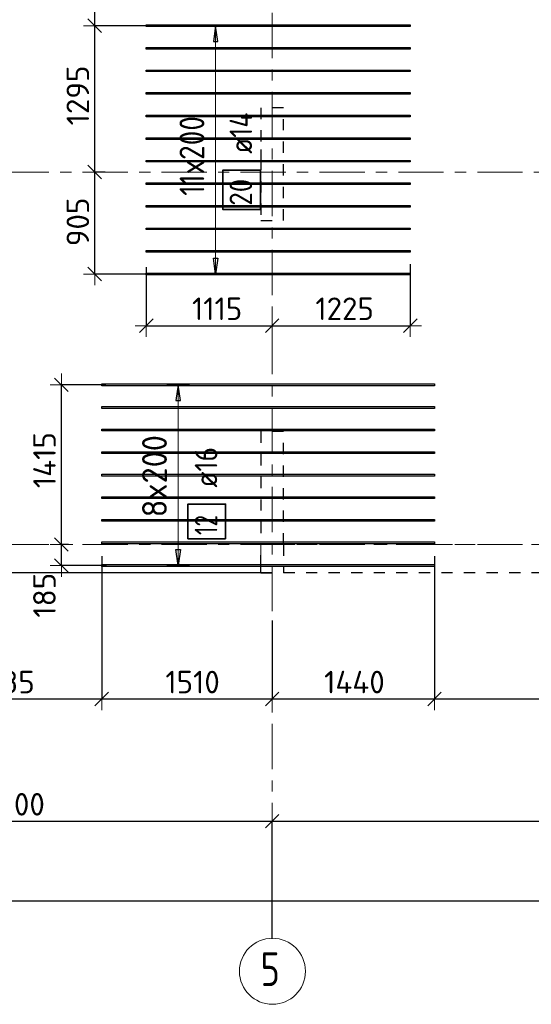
# Model space of a CAD drawing. Header units: metres. Extents: x -38 to 98, y -15 to 21.
# Tile 5 of 147: x 11.51 to 16.05, y -4.07 to 4.65. Entities that reach past the tile are written whole.
import ezdxf

# ---------------------------------------------------------------- set-up
doc = ezdxf.new("R2010")
doc.units = ezdxf.units.M
doc.header["$PDMODE"] = 65
for name, pattern in [('______11', [0.5, 0.4, -0.05, 0, -0.05]), ('______2', [0.0405, 0.03, -0.0105]), ('______3', [0.5, 0.4, -0.1]), ('______5', [1.1, 0.8, -0.1, 0.1, -0.1])]:
    doc.linetypes.add(name, pattern=pattern)
for name, color, linetype, lineweight in [('XR$1$Осевая линия (1)', 7, '______5', 13), ('XR$1$Размерная линия (1)', 7, 'Continuous', 13), ('XR$4$Балка (1)', 7, '______3', 13), ('XR$4$Перекрытие (1)', 7, 'Continuous', 35), ('XR$4$Размерная линия (1)', 7, 'Continuous', 13)]:
    doc.layers.add(name, color=color, linetype=linetype, lineweight=lineweight)
doc.layers.add('XR$4$Арм.стержн.Доп. Арм верхн.зоны Х', color=7, linetype='Continuous', lineweight=35, true_color=0x8c8cff)
doc.layers.add('XR$6$Стена_ бетон несущ.', color=7, linetype='Continuous', lineweight=70, true_color=0xb4b496)
doc.styles.add('ISOCPEUR', font='txt')
doc.dimstyles.new('DIMSTYLE_3', dxfattribs={"dimtxt": 0.2, "dimasz": 0.2, "dimexe": 0, "dimexo": 0, "dimgap": 0.1, "dimtad": 2, "dimdec": 0, "dimlfac": 1000, "dimrnd": 5, "dimzin": 12, "dimdsep": 46, "dimtxsty": 'ISOCPEUR', "dimblk1": 'ALL_ML_STRICH', "dimblk2": 'ALL_ML_STRICH', "dimsah": 1, "dimcen": 0, "dimclrd": 7, "dimclre": 256, "dimclrt": 7, "dimadec": 0, "dimazin": 0, "dimtfac": 1, "dimtdec": 0, "dimtix": 1, "dimtmove": 2, "dimatfit": 3, "dimfxl": 0, "dimtzin": 0, "dimlwd": 0, "dimlwe": -3, "dimarcsym": 0})
doc.dimstyles.new('DIMSTYLE_33', dxfattribs={"dimtxt": 0.2, "dimasz": 0.2, "dimexe": 0, "dimexo": 0, "dimgap": 0.1, "dimtad": 2, "dimdec": 0, "dimlfac": 1000, "dimrnd": 5, "dimzin": 12, "dimdsep": 46, "dimtxsty": 'ISOCPEUR', "dimblk1": 'ALL_ML_STRICH', "dimblk2": 'ALL_ML_STRICH', "dimsah": 1, "dimcen": 0, "dimclrd": 7, "dimclre": 256, "dimclrt": 7, "dimadec": 0, "dimazin": 0, "dimtfac": 1, "dimtdec": 0, "dimtix": 1, "dimtmove": 2, "dimatfit": 3, "dimfxl": 0, "dimtvp": 1.2, "dimtzin": 0, "dimlwd": 0, "dimlwe": -3, "dimarcsym": 0})

# ---------------------------------------------------------------- blocks, each defined once
blk = doc.blocks.new('ALL_ML_STRICH')
at = {"color": 0, "linetype": 'ByBlock', "lineweight": -2}
for p, q in [((0, -0.5), (0, 0.5)), ((-1, 0), (0.5, 0)), ((-0.3, -0.3), (0.3, 0.3))]:
    blk.add_line(p, q, dxfattribs=at)
blk = doc.blocks.new('*D11')
at = {"layer": 'DEFPOINTS', "color": 7, "linetype": 'Continuous', "lineweight": 13, "transparency": 33554687}
for p in [(0.5, -3.1033), (61.6, -3.1401), (0.5, -3.1563)]:
    blk.add_point(p, dxfattribs=at)
at = {"layer": 'XR$1$Размерная линия (1)', "color": 9, "linetype": 'Continuous', "lineweight": -2, "true_color": 0xc7c7c7, "transparency": 33554687}
for p, q in [((0.5, -3.1233), (0.5, -3.1563)), ((61.6, -3.1563), (61.6, -3.1563))]:
    blk.add_line(p, q, dxfattribs=at)
at = {"layer": 'XR$1$Размерная линия (1)', "color": 7, "linetype": 'Continuous', "lineweight": -2, "transparency": 33554687}
blk.add_line((0.5, -3.1563), (61.6, -3.1563), dxfattribs=at)
at = {"layer": 'XR$1$Размерная линия (1)', "color": 7, "linetype": 'Continuous', "lineweight": 13, "transparency": 33554687, "xscale": 0.2, "yscale": 0.2, "zscale": 0.2, "rotation": 180}
blk.add_blockref('ALL_ML_STRICH', (0.5, -3.1563), dxfattribs=at)
at = {"layer": 'XR$1$Размерная линия (1)', "color": 7, "linetype": 'Continuous', "lineweight": 13, "transparency": 33554687, "xscale": 0.2, "yscale": 0.2, "zscale": 0.2}
blk.add_blockref('ALL_ML_STRICH', (61.6, -3.1563), dxfattribs=at)
at = {"layer": 'XR$1$Размерная линия (1)', "color": 7, "linetype": 'Continuous', "lineweight": 13, "transparency": 33554687, "insert": (31.1, -3.0063), "char_height": 0.2, "width": 1, "attachment_point": 5, "style": 'ISOCPEUR'}
blk.add_mtext('\\A1;{61100}', dxfattribs=at)
blk = doc.blocks.new('*D14')
at = {"layer": 'DEFPOINTS', "color": 7, "linetype": 'Continuous', "lineweight": 13, "transparency": 33554687}
for p in [(9.15, -2.452), (9.15, -3.5132), (13.75, -3.5132)]:
    blk.add_point(p, dxfattribs=at)
at = {"layer": 'XR$1$Размерная линия (1)', "color": 9, "linetype": 'Continuous', "lineweight": -2, "true_color": 0xc7c7c7, "transparency": 33554687}
for p, q in [((9.15, -3.4932), (9.15, -2.452)), ((13.75, -3.4932), (13.75, -2.452))]:
    blk.add_line(p, q, dxfattribs=at)
at = {"layer": 'XR$1$Размерная линия (1)', "color": 7, "linetype": 'Continuous', "lineweight": -2, "transparency": 33554687}
blk.add_line((9.15, -2.452), (13.75, -2.452), dxfattribs=at)
at = {"layer": 'XR$1$Размерная линия (1)', "color": 7, "linetype": 'Continuous', "lineweight": 13, "transparency": 33554687, "xscale": 0.2, "yscale": 0.2, "zscale": 0.2, "rotation": 180}
blk.add_blockref('ALL_ML_STRICH', (9.15, -2.452), dxfattribs=at)
at = {"layer": 'XR$1$Размерная линия (1)', "color": 7, "linetype": 'Continuous', "lineweight": 13, "transparency": 33554687, "xscale": 0.2, "yscale": 0.2, "zscale": 0.2}
blk.add_blockref('ALL_ML_STRICH', (13.75, -2.452), dxfattribs=at)
at = {"layer": 'XR$1$Размерная линия (1)', "color": 7, "linetype": 'Continuous', "lineweight": 13, "transparency": 33554687, "insert": (11.45, -2.302), "char_height": 0.2, "width": 0.8, "attachment_point": 5, "style": 'ISOCPEUR'}
blk.add_mtext('\\A1;{4600}', dxfattribs=at)
blk = doc.blocks.new('*D15')
at = {"layer": 'DEFPOINTS', "color": 7, "linetype": 'Continuous', "lineweight": 13, "transparency": 33554687}
for p in [(13.75, -2.452), (13.75, -3.5132), (19.45, -3.6075)]:
    blk.add_point(p, dxfattribs=at)
at = {"layer": 'XR$1$Размерная линия (1)', "color": 9, "linetype": 'Continuous', "lineweight": -2, "true_color": 0xc7c7c7, "transparency": 33554687}
for p, q in [((13.75, -3.4932), (13.75, -2.452)), ((19.45, -3.5875), (19.45, -2.452))]:
    blk.add_line(p, q, dxfattribs=at)
at = {"layer": 'XR$1$Размерная линия (1)', "color": 7, "linetype": 'Continuous', "lineweight": -2, "transparency": 33554687}
blk.add_line((13.75, -2.452), (19.45, -2.452), dxfattribs=at)
at = {"layer": 'XR$1$Размерная линия (1)', "color": 7, "linetype": 'Continuous', "lineweight": 13, "transparency": 33554687, "xscale": 0.2, "yscale": 0.2, "zscale": 0.2, "rotation": 180}
blk.add_blockref('ALL_ML_STRICH', (13.75, -2.452), dxfattribs=at)
at = {"layer": 'XR$1$Размерная линия (1)', "color": 7, "linetype": 'Continuous', "lineweight": 13, "transparency": 33554687, "xscale": 0.2, "yscale": 0.2, "zscale": 0.2}
blk.add_blockref('ALL_ML_STRICH', (19.45, -2.452), dxfattribs=at)
at = {"layer": 'XR$1$Размерная линия (1)', "color": 7, "linetype": 'Continuous', "lineweight": 13, "transparency": 33554687, "insert": (16.61, -2.302), "char_height": 0.2, "width": 0.8, "attachment_point": 5, "style": 'ISOCPEUR'}
blk.add_mtext('\\A1;{5700}', dxfattribs=at)
blk = doc.blocks.new('*D324')
at = {"layer": 'DEFPOINTS', "color": 7, "linetype": 'Continuous', "lineweight": 13, "transparency": 33554687}
for p in [(11.9651, 0), (11.8814, -0.1857), (12.3004, -0.1857)]:
    blk.add_point(p, dxfattribs=at)
at = {"layer": 'XR$4$Размерная линия (1)', "color": 9, "linetype": 'Continuous', "lineweight": -2, "true_color": 0xc7c7c7, "transparency": 33554687}
for p, q in [((11.9451, 0), (11.8814, 0)), ((12.2804, -0.1857), (11.8814, -0.1857))]:
    blk.add_line(p, q, dxfattribs=at)
at = {"layer": 'XR$4$Размерная линия (1)', "color": 7, "linetype": 'Continuous', "lineweight": -2, "transparency": 33554687}
blk.add_line((11.8814, -0.1857), (11.8814, 0), dxfattribs=at)
at = {"layer": 'XR$4$Размерная линия (1)', "color": 7, "linetype": 'Continuous', "lineweight": 13, "transparency": 33554687, "xscale": 0.2, "yscale": 0.2, "zscale": 0.2}
for p, rotation in [((11.8814, 0), 90), ((11.8814, -0.1857), 270)]:
    blk.add_blockref('ALL_ML_STRICH', p, dxfattribs=dict(at, rotation=rotation))
at = {"layer": 'XR$4$Размерная линия (1)', "color": 7, "linetype": 'Continuous', "lineweight": 13, "transparency": 33554687, "insert": (11.7312, -0.4497), "char_height": 0.2, "width": 0.6, "attachment_point": 5, "rotation": 90, "style": 'ISOCPEUR'}
blk.add_mtext('\\A1;{185}', dxfattribs=at)
blk = doc.blocks.new('*D325')
at = {"layer": 'DEFPOINTS', "color": 7, "linetype": 'Continuous', "lineweight": 13, "transparency": 33554687}
for p in [(12.2962, 1.4143), (11.8814, 0), (11.9651, 0)]:
    blk.add_point(p, dxfattribs=at)
at = {"layer": 'XR$4$Размерная линия (1)', "color": 9, "linetype": 'Continuous', "lineweight": -2, "true_color": 0xc7c7c7, "transparency": 33554687}
for p, q in [((12.2762, 1.4143), (11.8814, 1.4143)), ((11.9451, 0), (11.8814, 0))]:
    blk.add_line(p, q, dxfattribs=at)
at = {"layer": 'XR$4$Размерная линия (1)', "color": 7, "linetype": 'Continuous', "lineweight": -2, "transparency": 33554687}
blk.add_line((11.8814, 0), (11.8814, 1.4143), dxfattribs=at)
at = {"layer": 'XR$4$Размерная линия (1)', "color": 7, "linetype": 'Continuous', "lineweight": 13, "transparency": 33554687, "xscale": 0.2, "yscale": 0.2, "zscale": 0.2}
for p, rotation in [((11.8814, 1.4143), 90), ((11.8814, 0), 270)]:
    blk.add_blockref('ALL_ML_STRICH', p, dxfattribs=dict(at, rotation=rotation))
at = {"layer": 'XR$4$Размерная линия (1)', "color": 7, "linetype": 'Continuous', "lineweight": 13, "transparency": 33554687, "insert": (11.7314, 0.7472), "char_height": 0.2, "width": 0.8, "attachment_point": 5, "rotation": 90, "style": 'ISOCPEUR'}
blk.add_mtext('\\A1;{1415}', dxfattribs=at)
blk = doc.blocks.new('*D326')
at = {"layer": 'DEFPOINTS', "color": 7, "linetype": 'Continuous', "lineweight": 13, "transparency": 33554687}
for p in [(12.2886, 3.3), (12.1772, 2.3965), (12.6971, 2.3965)]:
    blk.add_point(p, dxfattribs=at)
at = {"layer": 'XR$4$Размерная линия (1)', "color": 9, "linetype": 'Continuous', "lineweight": -2, "true_color": 0xc7c7c7, "transparency": 33554687}
for p, q in [((12.2686, 3.3), (12.1772, 3.3)), ((12.6771, 2.3965), (12.1772, 2.3965))]:
    blk.add_line(p, q, dxfattribs=at)
at = {"layer": 'XR$4$Размерная линия (1)', "color": 7, "linetype": 'Continuous', "lineweight": -2, "transparency": 33554687}
blk.add_line((12.1772, 2.3965), (12.1772, 3.3), dxfattribs=at)
at = {"layer": 'XR$4$Размерная линия (1)', "color": 7, "linetype": 'Continuous', "lineweight": 13, "transparency": 33554687, "xscale": 0.2, "yscale": 0.2, "zscale": 0.2}
for p, rotation in [((12.1772, 3.3), 90), ((12.1772, 2.3965), 270)]:
    blk.add_blockref('ALL_ML_STRICH', p, dxfattribs=dict(at, rotation=rotation))
at = {"layer": 'XR$4$Размерная линия (1)', "color": 7, "linetype": 'Continuous', "lineweight": 13, "transparency": 33554687, "insert": (12.0272, 2.8583), "char_height": 0.2, "width": 0.6, "attachment_point": 5, "rotation": 90, "style": 'ISOCPEUR'}
blk.add_mtext('\\A1;{905}', dxfattribs=at)
blk = doc.blocks.new('*D327')
at = {"layer": 'DEFPOINTS', "color": 7, "linetype": 'Continuous', "lineweight": 13, "transparency": 33554687}
for p in [(12.6759, 4.5965), (12.1772, 3.3), (12.2886, 3.3)]:
    blk.add_point(p, dxfattribs=at)
at = {"layer": 'XR$4$Размерная линия (1)', "color": 9, "linetype": 'Continuous', "lineweight": -2, "true_color": 0xc7c7c7, "transparency": 33554687}
for p, q in [((12.6559, 4.5965), (12.1772, 4.5965)), ((12.2686, 3.3), (12.1772, 3.3))]:
    blk.add_line(p, q, dxfattribs=at)
at = {"layer": 'XR$4$Размерная линия (1)', "color": 7, "linetype": 'Continuous', "lineweight": -2, "transparency": 33554687}
blk.add_line((12.1772, 3.3), (12.1772, 4.5965), dxfattribs=at)
at = {"layer": 'XR$4$Размерная линия (1)', "color": 7, "linetype": 'Continuous', "lineweight": 13, "transparency": 33554687, "xscale": 0.2, "yscale": 0.2, "zscale": 0.2}
for p, rotation in [((12.1772, 4.5965), 90), ((12.1772, 3.3), 270)]:
    blk.add_blockref('ALL_ML_STRICH', p, dxfattribs=dict(at, rotation=rotation))
at = {"layer": 'XR$4$Размерная линия (1)', "color": 7, "linetype": 'Continuous', "lineweight": 13, "transparency": 33554687, "insert": (12.0272, 3.9783), "char_height": 0.2, "width": 0.8, "attachment_point": 5, "rotation": 90, "style": 'ISOCPEUR'}
blk.add_mtext('\\A1;{1295}', dxfattribs=at)
blk = doc.blocks.new('*D328')
at = {"layer": 'DEFPOINTS', "color": 7, "linetype": 'Continuous', "lineweight": 13, "transparency": 33554687}
for p in [(12.713, 5.5133), (12.1772, 4.5965), (12.6759, 4.5965)]:
    blk.add_point(p, dxfattribs=at)
at = {"layer": 'XR$4$Размерная линия (1)', "color": 9, "linetype": 'Continuous', "lineweight": -2, "true_color": 0xc7c7c7, "transparency": 33554687}
for p, q in [((12.693, 5.5133), (12.1772, 5.5133)), ((12.6559, 4.5965), (12.1772, 4.5965))]:
    blk.add_line(p, q, dxfattribs=at)
at = {"layer": 'XR$4$Размерная линия (1)', "color": 7, "linetype": 'Continuous', "lineweight": -2, "transparency": 33554687}
blk.add_line((12.1772, 4.5965), (12.1772, 5.5133), dxfattribs=at)
at = {"layer": 'XR$4$Размерная линия (1)', "color": 7, "linetype": 'Continuous', "lineweight": 13, "transparency": 33554687, "xscale": 0.2, "yscale": 0.2, "zscale": 0.2}
for p, rotation in [((12.1772, 5.5133), 90), ((12.1772, 4.5965), 270)]:
    blk.add_blockref('ALL_ML_STRICH', p, dxfattribs=dict(at, rotation=rotation))
at = {"layer": 'XR$4$Размерная линия (1)', "color": 7, "linetype": 'Continuous', "lineweight": 13, "transparency": 33554687, "insert": (12.0272, 5.0849), "char_height": 0.2, "width": 0.6, "attachment_point": 5, "rotation": 90, "style": 'ISOCPEUR'}
blk.add_mtext('\\A1;{915}', dxfattribs=at)
blk = doc.blocks.new('*D331')
at = {"layer": 'DEFPOINTS', "color": 7, "linetype": 'Continuous', "lineweight": 13, "transparency": 33554687}
for p in [(12.6341, 2.4768), (13.75, 2.1385), (12.6341, 1.9387)]:
    blk.add_point(p, dxfattribs=at)
at = {"layer": 'XR$4$Размерная линия (1)', "color": 9, "linetype": 'Continuous', "lineweight": -2, "true_color": 0xc7c7c7, "transparency": 33554687}
for p, q in [((12.6341, 2.4568), (12.6341, 1.9387)), ((13.75, 1.9387), (13.75, 1.9387))]:
    blk.add_line(p, q, dxfattribs=at)
at = {"layer": 'XR$4$Размерная линия (1)', "color": 7, "linetype": 'Continuous', "lineweight": -2, "transparency": 33554687}
blk.add_line((12.6341, 1.9387), (13.75, 1.9387), dxfattribs=at)
at = {"layer": 'XR$4$Размерная линия (1)', "color": 7, "linetype": 'Continuous', "lineweight": 13, "transparency": 33554687, "xscale": 0.2, "yscale": 0.2, "zscale": 0.2, "rotation": 180}
blk.add_blockref('ALL_ML_STRICH', (12.6341, 1.9387), dxfattribs=at)
at = {"layer": 'XR$4$Размерная линия (1)', "color": 7, "linetype": 'Continuous', "lineweight": 13, "transparency": 33554687, "xscale": 0.2, "yscale": 0.2, "zscale": 0.2}
blk.add_blockref('ALL_ML_STRICH', (13.75, 1.9387), dxfattribs=at)
at = {"layer": 'XR$4$Размерная линия (1)', "color": 7, "linetype": 'Continuous', "lineweight": 13, "transparency": 33554687, "insert": (13.2621, 2.0887), "char_height": 0.2, "width": 0.8, "attachment_point": 5, "style": 'ISOCPEUR'}
blk.add_mtext('\\A1;{1115}', dxfattribs=at)
blk = doc.blocks.new('*D332')
at = {"layer": 'DEFPOINTS', "color": 7, "linetype": 'Continuous', "lineweight": 13, "transparency": 33554687}
for p in [(14.9741, 2.5033), (13.75, 2.1385), (13.75, 1.9387)]:
    blk.add_point(p, dxfattribs=at)
at = {"layer": 'XR$4$Размерная линия (1)', "color": 9, "linetype": 'Continuous', "lineweight": -2, "true_color": 0xc7c7c7, "transparency": 33554687}
for p, q in [((14.9741, 2.4833), (14.9741, 1.9387)), ((13.75, 1.9387), (13.75, 1.9387))]:
    blk.add_line(p, q, dxfattribs=at)
at = {"layer": 'XR$4$Размерная линия (1)', "color": 7, "linetype": 'Continuous', "lineweight": -2, "transparency": 33554687}
blk.add_line((13.75, 1.9387), (14.9741, 1.9387), dxfattribs=at)
at = {"layer": 'XR$4$Размерная линия (1)', "color": 7, "linetype": 'Continuous', "lineweight": 13, "transparency": 33554687, "xscale": 0.2, "yscale": 0.2, "zscale": 0.2, "rotation": 180}
blk.add_blockref('ALL_ML_STRICH', (13.75, 1.9387), dxfattribs=at)
at = {"layer": 'XR$4$Размерная линия (1)', "color": 7, "linetype": 'Continuous', "lineweight": 13, "transparency": 33554687, "xscale": 0.2, "yscale": 0.2, "zscale": 0.2}
blk.add_blockref('ALL_ML_STRICH', (14.9741, 1.9387), dxfattribs=at)
at = {"layer": 'XR$4$Размерная линия (1)', "color": 7, "linetype": 'Continuous', "lineweight": 13, "transparency": 33554687, "insert": (14.3921, 2.0887), "char_height": 0.2, "width": 0.8, "attachment_point": 5, "style": 'ISOCPEUR'}
blk.add_mtext('\\A1;{1225}', dxfattribs=at)
blk = doc.blocks.new('*D526')
at = {"layer": 'DEFPOINTS', "color": 7, "linetype": 'Continuous', "lineweight": 13, "transparency": 33554687}
for p in [(10.4547, -0.0843), (12.2386, -0.0845), (10.4547, -1.369)]:
    blk.add_point(p, dxfattribs=at)
at = {"layer": 'XR$4$Размерная линия (1)', "color": 9, "linetype": 'Continuous', "lineweight": -2, "true_color": 0xc7c7c7, "transparency": 33554687}
for p, q in [((10.4547, -0.1043), (10.4547, -1.369)), ((12.2386, -0.1045), (12.2386, -1.369))]:
    blk.add_line(p, q, dxfattribs=at)
at = {"layer": 'XR$4$Размерная линия (1)', "color": 7, "linetype": 'Continuous', "lineweight": -2, "transparency": 33554687}
blk.add_line((10.4547, -1.369), (12.2386, -1.369), dxfattribs=at)
at = {"layer": 'XR$4$Размерная линия (1)', "color": 7, "linetype": 'Continuous', "lineweight": 13, "transparency": 33554687, "xscale": 0.2, "yscale": 0.2, "zscale": 0.2, "rotation": 180}
blk.add_blockref('ALL_ML_STRICH', (10.4547, -1.369), dxfattribs=at)
at = {"layer": 'XR$4$Размерная линия (1)', "color": 7, "linetype": 'Continuous', "lineweight": 13, "transparency": 33554687, "xscale": 0.2, "yscale": 0.2, "zscale": 0.2}
blk.add_blockref('ALL_ML_STRICH', (12.2386, -1.369), dxfattribs=at)
at = {"layer": 'XR$4$Размерная линия (1)', "color": 7, "linetype": 'Continuous', "lineweight": 13, "transparency": 33554687, "insert": (11.3766, -1.219), "char_height": 0.2, "width": 0.8, "attachment_point": 5, "style": 'ISOCPEUR'}
blk.add_mtext('\\A1;{1785}', dxfattribs=at)
blk = doc.blocks.new('*D527')
at = {"layer": 'DEFPOINTS', "color": 7, "linetype": 'Continuous', "lineweight": 13, "transparency": 33554687}
for p in [(12.2386, -0.0845), (13.75, -0.6531), (12.2386, -1.369)]:
    blk.add_point(p, dxfattribs=at)
at = {"layer": 'XR$4$Размерная линия (1)', "color": 9, "linetype": 'Continuous', "lineweight": -2, "true_color": 0xc7c7c7, "transparency": 33554687}
for p, q in [((12.2386, -0.1045), (12.2386, -1.369)), ((13.75, -0.6731), (13.75, -1.369))]:
    blk.add_line(p, q, dxfattribs=at)
at = {"layer": 'XR$4$Размерная линия (1)', "color": 7, "linetype": 'Continuous', "lineweight": -2, "transparency": 33554687}
blk.add_line((12.2386, -1.369), (13.75, -1.369), dxfattribs=at)
at = {"layer": 'XR$4$Размерная линия (1)', "color": 7, "linetype": 'Continuous', "lineweight": 13, "transparency": 33554687, "xscale": 0.2, "yscale": 0.2, "zscale": 0.2, "rotation": 180}
blk.add_blockref('ALL_ML_STRICH', (12.2386, -1.369), dxfattribs=at)
at = {"layer": 'XR$4$Размерная линия (1)', "color": 7, "linetype": 'Continuous', "lineweight": 13, "transparency": 33554687, "xscale": 0.2, "yscale": 0.2, "zscale": 0.2}
blk.add_blockref('ALL_ML_STRICH', (13.75, -1.369), dxfattribs=at)
at = {"layer": 'XR$4$Размерная линия (1)', "color": 7, "linetype": 'Continuous', "lineweight": 13, "transparency": 33554687, "insert": (13.0443, -1.219), "char_height": 0.2, "width": 0.8, "attachment_point": 5, "style": 'ISOCPEUR'}
blk.add_mtext('\\A1;{1510}', dxfattribs=at)
blk = doc.blocks.new('*D528')
at = {"layer": 'DEFPOINTS', "color": 7, "linetype": 'Continuous', "lineweight": 13, "transparency": 33554687}
for p in [(15.1886, -0.0845), (13.75, -0.6531), (13.75, -1.369)]:
    blk.add_point(p, dxfattribs=at)
at = {"layer": 'XR$4$Размерная линия (1)', "color": 9, "linetype": 'Continuous', "lineweight": -2, "true_color": 0xc7c7c7, "transparency": 33554687}
for p, q in [((15.1886, -0.1045), (15.1886, -1.369)), ((13.75, -0.6731), (13.75, -1.369))]:
    blk.add_line(p, q, dxfattribs=at)
at = {"layer": 'XR$4$Размерная линия (1)', "color": 7, "linetype": 'Continuous', "lineweight": -2, "transparency": 33554687}
blk.add_line((13.75, -1.369), (15.1886, -1.369), dxfattribs=at)
at = {"layer": 'XR$4$Размерная линия (1)', "color": 7, "linetype": 'Continuous', "lineweight": 13, "transparency": 33554687, "xscale": 0.2, "yscale": 0.2, "zscale": 0.2, "rotation": 180}
blk.add_blockref('ALL_ML_STRICH', (13.75, -1.369), dxfattribs=at)
at = {"layer": 'XR$4$Размерная линия (1)', "color": 7, "linetype": 'Continuous', "lineweight": 13, "transparency": 33554687, "xscale": 0.2, "yscale": 0.2, "zscale": 0.2}
blk.add_blockref('ALL_ML_STRICH', (15.1886, -1.369), dxfattribs=at)
at = {"layer": 'XR$4$Размерная линия (1)', "color": 7, "linetype": 'Continuous', "lineweight": 13, "transparency": 33554687, "insert": (14.4793, -1.219), "char_height": 0.2, "width": 0.8, "attachment_point": 5, "style": 'ISOCPEUR'}
blk.add_mtext('\\A1;{1440}', dxfattribs=at)
blk = doc.blocks.new('*D529')
at = {"layer": 'DEFPOINTS', "color": 7, "linetype": 'Continuous', "lineweight": 13, "transparency": 33554687}
for p in [(15.1886, -0.0845), (17.8841, -0.1548), (15.1886, -1.369)]:
    blk.add_point(p, dxfattribs=at)
at = {"layer": 'XR$4$Размерная линия (1)', "color": 9, "linetype": 'Continuous', "lineweight": -2, "true_color": 0xc7c7c7, "transparency": 33554687}
for p, q in [((15.1886, -0.1045), (15.1886, -1.369)), ((17.8841, -0.1748), (17.8841, -1.369))]:
    blk.add_line(p, q, dxfattribs=at)
at = {"layer": 'XR$4$Размерная линия (1)', "color": 7, "linetype": 'Continuous', "lineweight": -2, "transparency": 33554687}
blk.add_line((15.1886, -1.369), (17.8841, -1.369), dxfattribs=at)
at = {"layer": 'XR$4$Размерная линия (1)', "color": 7, "linetype": 'Continuous', "lineweight": 13, "transparency": 33554687, "xscale": 0.2, "yscale": 0.2, "zscale": 0.2, "rotation": 180}
blk.add_blockref('ALL_ML_STRICH', (15.1886, -1.369), dxfattribs=at)
at = {"layer": 'XR$4$Размерная линия (1)', "color": 7, "linetype": 'Continuous', "lineweight": 13, "transparency": 33554687, "xscale": 0.2, "yscale": 0.2, "zscale": 0.2}
blk.add_blockref('ALL_ML_STRICH', (17.8841, -1.369), dxfattribs=at)
at = {"layer": 'XR$4$Размерная линия (1)', "color": 7, "linetype": 'Continuous', "lineweight": 13, "transparency": 33554687, "insert": (16.5463, -1.219), "char_height": 0.2, "width": 0.8, "attachment_point": 5, "style": 'ISOCPEUR'}
blk.add_mtext('\\A1;{2695}', dxfattribs=at)

msp = doc.modelspace()

# ---------------------------------------------------------------- linework, layer by layer
at = {"layer": 'XR$1$Осевая линия (1)', "color": 253, "linetype": '______11', "lineweight": 13, "true_color": 0xa0a0a0, "transparency": 33554687}
for p, q in [((13.75, -3.39), (13.75, 8.13)), ((-2.63, 3.3), (62.6, 3.3)), ((-2.63, 0), (62.6, 0))]:
    msp.add_line(p, q, dxfattribs=at)
at = {"layer": 'XR$1$Осевая линия (1)', "color": 7, "linetype": 'Continuous', "lineweight": 13, "transparency": 33554687}
msp.add_circle((13.7524, -3.7819), 0.2924, dxfattribs=at)
at = {"layer": 'XR$4$Арм.стержн.Доп. Арм верхн.зоны Х', "color": 253, "linetype": 'Continuous', "lineweight": -3, "true_color": 0xa0a0a0, "transparency": 33554687}
for p, q in [((13.2487, 4.5965), (13.1487, 4.5965)), ((13.2487, 4.5965), (13.3487, 4.5965)), ((13.2487, 2.3965), (13.1487, 2.3965)), ((13.2487, 2.3965), (13.3487, 2.3965)), ((12.9167, 1.4143), (12.8167, 1.4143)), ((12.9167, 1.4143), (13.0167, 1.4143)), ((12.9167, -0.1857), (12.8167, -0.1857)), ((12.9167, -0.1857), (13.0167, -0.1857))]:
    msp.add_line(p, q, dxfattribs=at)
at = {"layer": 'XR$4$Арм.стержн.Доп. Арм верхн.зоны Х', "color": 7, "linetype": 'Continuous', "lineweight": 25, "transparency": 33554687}
for p, q in [((13.2487, 4.5965), (13.2287, 4.4565)), ((13.2687, 4.4565), (13.2487, 4.5965)), ((13.2287, 4.4565), (13.2687, 4.4565)), ((13.2487, 2.3965), (13.2287, 2.5365)), ((13.2287, 2.5365), (13.2687, 2.5365)), ((13.2687, 2.5365), (13.2487, 2.3965)), ((12.9167, 1.4143), (12.8967, 1.2743)), ((12.9367, 1.2743), (12.9167, 1.4143)), ((12.8967, 1.2743), (12.9367, 1.2743)), ((12.9167, -0.1857), (12.8967, -0.0457)), ((12.8967, -0.0457), (12.9367, -0.0457)), ((12.9367, -0.0457), (12.9167, -0.1857))]:
    msp.add_line(p, q, dxfattribs=at)
at = {"layer": 'XR$4$Арм.стержн.Доп. Арм верхн.зоны Х', "color": 7, "linetype": 'Continuous', "lineweight": 13, "transparency": 33554687}
for p, q in [((13.2487, 4.5965), (13.2487, 4.5965)), ((13.2487, 2.3965), (13.2487, 4.5965)), ((13.2487, 2.3965), (13.2487, 2.3965)), ((12.9167, 1.4143), (12.9167, 1.4143)), ((12.9167, -0.1857), (12.9167, 1.4143)), ((12.9167, -0.1857), (12.9167, -0.1857))]:
    msp.add_line(p, q, dxfattribs=at)
at = {"layer": 'XR$4$Арм.стержн.Доп. Арм верхн.зоны Х', "color": 7, "linetype": 'Continuous', "lineweight": 25, "transparency": 33554687}
for points in [[(14.9741, 4.5895), (12.6341, 4.5895), (12.6341, 4.6035), (14.9741, 4.6035), (14.9741, 4.5895)], [(14.9741, 4.3895), (12.6341, 4.3895), (12.6341, 4.4035), (14.9741, 4.4035), (14.9741, 4.3895)], [(14.9741, 4.1895), (12.6341, 4.1895), (12.6341, 4.2035), (14.9741, 4.2035), (14.9741, 4.1895)], [(14.9741, 3.9895), (12.6341, 3.9895), (12.6341, 4.0035), (14.9741, 4.0035), (14.9741, 3.9895)], [(14.9741, 3.7895), (12.6341, 3.7895), (12.6341, 3.8035), (14.9741, 3.8035), (14.9741, 3.7895)], [(14.9741, 3.5895), (12.6341, 3.5895), (12.6341, 3.6035), (14.9741, 3.6035), (14.9741, 3.5895)], [(14.9741, 3.3895), (12.6341, 3.3895), (12.6341, 3.4035), (14.9741, 3.4035), (14.9741, 3.3895)], [(14.9741, 3.1895), (12.6341, 3.1895), (12.6341, 3.2035), (14.9741, 3.2035), (14.9741, 3.1895)], [(14.9741, 2.9895), (12.6341, 2.9895), (12.6341, 3.0035), (14.9741, 3.0035), (14.9741, 2.9895)], [(14.9741, 2.7895), (12.6341, 2.7895), (12.6341, 2.8035), (14.9741, 2.8035), (14.9741, 2.7895)], [(14.9741, 2.5895), (12.6341, 2.5895), (12.6341, 2.6035), (14.9741, 2.6035), (14.9741, 2.5895)], [(14.9741, 2.3895), (12.6341, 2.3895), (12.6341, 2.4035), (14.9741, 2.4035), (14.9741, 2.3895)], [(15.1886, 1.4063), (12.2386, 1.4063), (12.2386, 1.4223), (15.1886, 1.4223), (15.1886, 1.4063)], [(15.1886, 1.2063), (12.2386, 1.2063), (12.2386, 1.2223), (15.1886, 1.2223), (15.1886, 1.2063)], [(15.1886, 1.0063), (12.2386, 1.0063), (12.2386, 1.0223), (15.1886, 1.0223), (15.1886, 1.0063)], [(15.1886, 0.8063), (12.2386, 0.8063), (12.2386, 0.8223), (15.1886, 0.8223), (15.1886, 0.8063)], [(15.1886, 0.6063), (12.2386, 0.6063), (12.2386, 0.6223), (15.1886, 0.6223), (15.1886, 0.6063)], [(15.1886, 0.4063), (12.2386, 0.4063), (12.2386, 0.4223), (15.1886, 0.4223), (15.1886, 0.4063)], [(15.1886, 0.2063), (12.2386, 0.2063), (12.2386, 0.2223), (15.1886, 0.2223), (15.1886, 0.2063)], [(15.1886, 0.0063), (12.2386, 0.0063), (12.2386, 0.0223), (15.1886, 0.0223), (15.1886, 0.0063)], [(15.1886, -0.1937), (12.2386, -0.1937), (12.2386, -0.1777), (15.1886, -0.1777), (15.1886, -0.1937)]]:
    msp.add_lwpolyline(points, dxfattribs=at)
at = {"layer": 'XR$4$Арм.стержн.Доп. Арм верхн.зоны Х', "color": 7, "linetype": 'Continuous', "lineweight": 35, "transparency": 33554687}
for points in [[(13.6458, 2.9687), (13.6458, 3.3154), (13.3125, 3.3154), (13.3125, 2.9687), (13.6458, 2.9687)], [(13.3369, 0.0506), (13.3369, 0.3573), (13.0036, 0.3573), (13.0036, 0.0506), (13.3369, 0.0506)]]:
    msp.add_lwpolyline(points, dxfattribs=at)
at = {"layer": 'XR$4$Балка (1)', "color": 7, "linetype": '______2', "lineweight": 18, "transparency": 33554687}
for p, q in [((13.6501, 0.0002), (13.6501, -0.2498)), ((19.55, 0.0002), (13.6501, 0.0002))]:
    msp.add_line(p, q, dxfattribs=at)
at = {"layer": 'XR$4$Балка (1)', "color": 7, "linetype": '______2', "lineweight": 25, "transparency": 33554687}
msp.add_line((19.55, -0.2498), (13.6501, -0.2498), dxfattribs=at)
at = {"layer": 'XR$4$Перекрытие (1)', "color": 7, "linetype": 'Continuous', "lineweight": 25, "transparency": 33554687}
for q in [(0.25, -0.2498), (13.6501, -0.2498)]:
    msp.add_line((13.6501, -0.2498), q, dxfattribs=at)
at = {"layer": 'XR$6$Стена_ бетон несущ.', "color": 253, "linetype": '______2', "lineweight": -3, "true_color": 0xa0a0a0, "transparency": 33554687}
for p, q in [((13.85, 3.87), (13.65, 3.87)), ((13.65, 3.87), (13.65, 3.5001)), ((13.85, 2.87), (13.85, 3.87)), ((13.65, 3.5001), (13.65, 3.4201)), ((13.65, 3.4201), (13.65, 2.87)), ((13.65, 2.87), (13.85, 2.87)), ((13.85, 1), (13.65, 1)), ((13.65, 1), (13.65, 0)), ((13.85, 0), (13.85, 1)), ((13.65, 0), (13.6501, 0)), ((13.6501, -0.194), (13.6501, 0)), ((13.85, 0), (13.85, -0.194)), ((13.6501, -0.25), (13.6501, -0.194)), ((13.6501, -0.25), (13.85, -0.25)), ((13.85, -0.194), (13.85, -0.25))]:
    msp.add_line(p, q, dxfattribs=at)

# ---------------------------------------------------------------- texts
at = {"layer": 'XR$1$Осевая линия (1)', "color": 7, "linetype": 'Continuous', "lineweight": 13, "transparency": 33554687, "insert": (13.6474, -3.9124), "char_height": 0.3, "width": 0.326407, "attachment_point": 7, "style": 'ISOCPEUR'}
msp.add_mtext('\\W0.78;5', dxfattribs=at)
at = {"layer": 'XR$4$Арм.стержн.Доп. Арм верхн.зоны Х', "color": 7, "linetype": 'Continuous', "lineweight": 13, "transparency": 33554687, "char_height": 0.22, "attachment_point": 7, "rotation": 90, "style": 'ISOCPEUR'}
for s, insert, width in [('\\W0.86;11x200', (13.1487, 3.0895), 0.930455), ('\\W0.95;8x200', (12.8167, 0.2403), 0.873359)]:
    msp.add_mtext(s, dxfattribs=dict(at, insert=insert, width=width))
at = {"layer": 'XR$4$Арм.стержн.Доп. Арм верхн.зоны Х', "color": 7, "linetype": 'Continuous', "lineweight": 25, "transparency": 33554687, "char_height": 0.2, "attachment_point": 7, "rotation": 90, "style": 'ISOCPEUR'}
for s, insert, width in [('\\W0.89; ø14 ', (13.5725, 3.3487), 0.769432), ('\\W0.87;20', (13.5725, 3.002), 0.367208), ('\\W0.89; ø16 ', (13.2636, 0.3906), 0.749105), ('\\W0.75;12', (13.2636, 0.0839), 0.314854)]:
    msp.add_mtext(s, dxfattribs=dict(at, insert=insert, width=width))

# ---------------------------------------------------------------- dimensions: what is measured, and where the dimension line sits
at = {"layer": 'XR$1$Размерная линия (1)', "color": 7, "linetype": 'Continuous', "lineweight": 13, "transparency": 33554687}
for base, p1, p2, picture, middle in [((13.75, -2.452), (9.15, -3.4932), (13.75, -3.4932), '*D14', (11.45, -2.302)), ((19.45, -2.452), (13.75, -3.4932), (19.45, -3.5875), '*D15', (16.61, -2.302)), ((61.6, -3.1563), (0.5, -3.1233), (61.6, -3.1563), '*D11', (31.1, -3.0063))]:
    dim = msp.add_linear_dim(base=base, p1=p1, p2=p2, dimstyle='DIMSTYLE_3', override={"dimpost": '<>', "dimclrd": 7, "dimclre": 9, "dimclrt": 7, "dimlwd": 0, "dimlwe": 65533}, dxfattribs=at)
    dim.commit()
    dim.dimension.update_dxf_attribs({"geometry": picture, "text_midpoint": middle, "dimtype": 160})
at = {"layer": 'XR$4$Размерная линия (1)', "color": 7, "linetype": 'Continuous', "lineweight": 13, "transparency": 33554687}
for base, p1, p2, dimstyle, picture, middle in [((12.1772, 5.5133), (12.6559, 4.5965), (12.693, 5.5133), 'DIMSTYLE_3', '*D328', (12.0272, 5.0849)), ((12.17716, 4.59651), (12.26858, 3.3), (12.6559, 4.59651), 'DIMSTYLE_3', '*D327', (12.02716, 3.97825)), ((12.17716, 3.3), (12.67713, 2.39651), (12.26858, 3.3), 'DIMSTYLE_3', '*D326', (12.02716, 2.85825)), ((11.8814, 1.4143), (11.9451, 0), (12.2762, 1.4143), 'DIMSTYLE_3', '*D325', (11.7314, 0.7472)), ((11.8814, 0), (12.2804, -0.1857), (11.9451, 0), 'DIMSTYLE_33', '*D324', (11.7312, -0.4497))]:
    dim = msp.add_linear_dim(base=base, p1=p1, p2=p2, angle=90, dimstyle=dimstyle, override={"dimpost": '<>', "dimclrd": 7, "dimclre": 9, "dimclrt": 7, "dimlwd": 0, "dimlwe": 65533}, dxfattribs=at)
    dim.commit()
    dim.dimension.update_dxf_attribs({"geometry": picture, "text_midpoint": middle, "dimtype": 160})
for base, p1, p2, picture, middle in [((13.75, 1.9387), (12.6341, 2.4568), (13.75, 1.9387), '*D331', (13.2621, 2.0887)), ((14.9741, 1.9387), (13.75, 1.9387), (14.9741, 2.4833), '*D332', (14.3921, 2.0887)), ((12.2386, -1.369), (10.4547, -0.1043), (12.2386, -0.1045), '*D526', (11.3766, -1.219)), ((13.75, -1.369), (12.2386, -0.1045), (13.75, -0.6731), '*D527', (13.0443, -1.219)), ((15.1886, -1.369), (13.75, -0.6731), (15.1886, -0.1045), '*D528', (14.4793, -1.219)), ((17.88408, -1.36897), (15.18856, -0.10452), (17.88408, -0.17477), '*D529', (16.54632, -1.21897))]:
    dim = msp.add_linear_dim(base=base, p1=p1, p2=p2, dimstyle='DIMSTYLE_3', override={"dimpost": '<>', "dimclrd": 7, "dimclre": 9, "dimclrt": 7, "dimlwd": 0, "dimlwe": 65533}, dxfattribs=at)
    dim.commit()
    dim.dimension.update_dxf_attribs({"geometry": picture, "text_midpoint": middle, "dimtype": 160})

doc.saveas('drawing.dxf')
